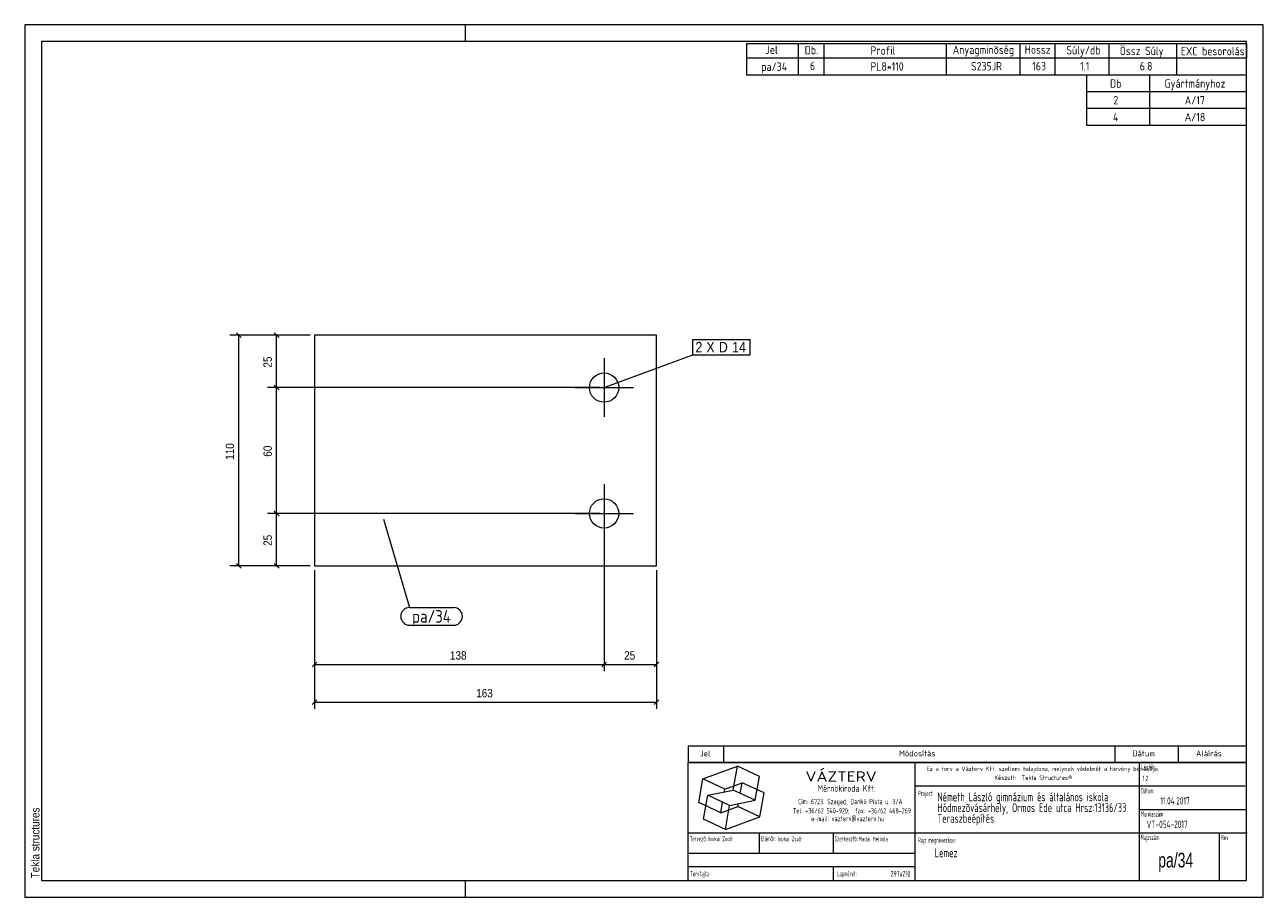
# Model space of a CAD drawing. Header units: millimetres. Extents: x 1 to 296, y 1 to 209.
import ezdxf

# ---------------------------------------------------------------- set-up
doc = ezdxf.new("R2010")
doc.units = ezdxf.units.MM
doc.linetypes.add('XKITLINE00', pattern=[0])
for name, color, linetype, lineweight in [('Bemassung', 1, 'Continuous', 0), ('Schrauben', 7, 'Continuous', 0), ('Schraubenbezeichnung', 5, 'Continuous', 0), ('Teil', 7, 'Continuous', 0), ('Text', 5, 'Continuous', 0), ('Ueberschrift', 7, 'Continuous', 0), ('Zeichnungsrahmen', 3, 'Continuous', 0)]:
    doc.layers.add(name, color=color, linetype=linetype, lineweight=lineweight)
doc.styles.add('ARIAL', font='ARIAL.TTF')
doc.styles.add('ISOCPEUR', font='ISOCPEUR.TTF')
doc.styles.add('ISOCPEUR_BOLD', font='ARIAL.TTF')
doc.styles.add('ISOCPUER', font='ARIAL.TTF')

msp = doc.modelspace()

# ---------------------------------------------------------------- linework, layer by layer
at = {"layer": 'Bemassung', "linetype": 'XKITLINE00', "lineweight": 0}
for p, q in [((69, 135), (49.85, 135)), ((51.43, 135.57), (52.57, 134.43)), ((52, 80), (52, 135)), ((69, 135), (58.85, 135)), ((60.43, 135.57), (61.57, 134.43)), ((61, 122.5), (61, 135)), ((138, 122.5), (58.85, 122.5)), ((138, 122.5), (58.85, 122.5)), ((60.43, 123.07), (61.57, 121.93)), ((60.43, 123.07), (61.57, 121.93)), ((61, 92.5), (61, 122.5)), ((138, 92.5), (58.85, 92.5)), ((138, 92.5), (58.85, 92.5)), ((60.43, 93.07), (61.57, 91.93)), ((60.43, 93.07), (61.57, 91.93)), ((61, 80), (61, 92.5)), ((139, 91.5), (139, 54.9)), ((139, 91.5), (139, 54.9)), ((69, 80), (49.85, 80)), ((51.43, 80.57), (52.57, 79.43)), ((69, 80), (58.85, 80)), ((60.43, 80.57), (61.57, 79.43)), ((70, 79), (70, 45.9)), ((70, 79), (70, 54.9)), ((151.5, 79), (151.5, 45.9)), ((151.5, 79), (151.5, 54.9)), ((70.57, 57.07), (69.43, 55.93)), ((70, 56.5), (139, 56.5)), ((139.57, 57.07), (138.43, 55.93)), ((139.57, 57.07), (138.43, 55.93)), ((139, 56.5), (151.5, 56.5)), ((152.07, 57.07), (150.93, 55.93)), ((70.57, 48.07), (69.43, 46.93)), ((70, 47.5), (151.5, 47.5)), ((152.07, 48.07), (150.93, 46.93))]:
    msp.add_line(p, q, dxfattribs=at)
at = {"layer": 'Bemassung'}
for p in [(52, 135), (61, 135), (61, 122.5), (61, 122.5), (61, 92.5), (61, 92.5), (52, 80), (61, 80), (70, 56.5), (139, 56.5), (139, 56.5), (151.5, 56.5), (70, 47.5), (151.5, 47.5)]:
    msp.add_point(p, dxfattribs=at)
at = {"layer": 'Schrauben', "linetype": 'XKITLINE00', "lineweight": 0}
for p, q in [((139, 129.5), (139, 115.5)), ((132, 122.5), (146, 122.5)), ((139, 99.5), (139, 85.5)), ((132, 92.5), (146, 92.5))]:
    msp.add_line(p, q, dxfattribs=at)
for centre in [(139, 122.5), (139, 92.5)]:
    msp.add_circle(centre, 3.5, dxfattribs=at)
at = {"layer": 'Schraubenbezeichnung', "linetype": 'XKITLINE00', "lineweight": 0}
for p, q in [((160.15, 133.99), (173.79, 133.99)), ((160.15, 130.29), (160.15, 133.99)), ((173.79, 130.29), (173.79, 133.99)), ((139, 122.5), (160.15, 130.29)), ((160.15, 130.29), (173.79, 130.29))]:
    msp.add_line(p, q, dxfattribs=at)
at = {"layer": 'Teil', "linetype": 'XKITLINE00', "lineweight": 0}
for p, q in [((151.5, 135), (70, 135)), ((70, 135), (70, 80)), ((151.5, 80), (151.5, 135)), ((70, 80), (151.5, 80))]:
    msp.add_line(p, q, dxfattribs=at)
at = {"layer": 'Text', "linetype": 'XKITLINE00', "lineweight": 0}
for p, q in [((86.45, 91.15), (92.66, 70.06)), ((92.66, 70.06), (103.14, 70.06)), ((92.66, 65.86), (103.14, 65.86))]:
    msp.add_line(p, q, dxfattribs=at)
for centre, start, end in [((92.66, 67.96), 90, 270), ((103.14, 67.96), 270, 90)]:
    msp.add_arc(centre, 2.1, start, end, dxfattribs=at)
at = {"layer": 'Ueberschrift', "linetype": 'XKITLINE00', "lineweight": 0}
for p, q in [((173, 204.54), (292, 204.54)), ((173, 201.04), (173, 204.54)), ((185.3, 201.04), (185.3, 204.54)), ((191.44, 201.04), (191.44, 204.54)), ((220.54, 201.04), (220.54, 204.54)), ((238.09, 201.05), (238.09, 204.55)), ((246.43, 201.04), (246.43, 204.54)), ((259.28, 201.04), (259.28, 204.54)), ((275.4, 201.02), (275.4, 204.52)), ((292, 204.54), (292, 201.04)), ((292, 201.04), (173, 201.04)), ((173, 197), (173, 201)), ((185.3, 197), (185.3, 201)), ((191.44, 197), (191.44, 201)), ((220.54, 197), (220.54, 201)), ((238.09, 197), (238.09, 201)), ((246.43, 197), (246.43, 201)), ((259.28, 197), (259.28, 201)), ((275.41, 197), (275.41, 201)), ((292, 197), (173, 197)), ((254, 193), (254, 197)), ((269, 193), (269, 197)), ((292, 193), (254, 193)), ((254, 189), (254, 193)), ((269, 189), (269, 193)), ((292, 189), (254, 189)), ((254, 185), (254, 189)), ((269, 185), (269, 189)), ((292, 185), (254, 185)), ((159, 37.07), (292, 37.07)), ((159, 37), (159, 33.14)), ((167.4, 37), (167.4, 33.14)), ((260.64, 37.07), (260.64, 33.21)), ((275.76, 37.07), (275.76, 33.21)), ((159, 33.22), (292, 33.22)), ((159, 33.14), (292, 33.14)), ((159, 5), (159, 33.14)), ((213.11, 5), (213.11, 33.14)), ((266.49, 5), (266.49, 33.14)), ((162.55, 29.24), (170.77, 32.23)), ((169.77, 26.55), (170.77, 32.23)), ((176, 29.79), (170.77, 32.23)), ((175, 24.11), (176, 29.79)), ((161.54, 23.55), (162.55, 29.24)), ((167.78, 26.8), (162.55, 29.24)), ((167.66, 26.12), (167.78, 26.8)), ((167.78, 26.8), (171.89, 28.3)), ((171.44, 25.76), (171.89, 28.3)), ((177.12, 25.86), (171.89, 28.3)), ((213.11, 27.54), (291.69, 27.54)), ((162.67, 19.62), (163.67, 25.3)), ((163.67, 25.3), (169.77, 26.55)), ((168.9, 22.86), (163.67, 25.3)), ((166.78, 21.11), (167.22, 23.65)), ((168.9, 22.86), (175, 24.11)), ((175, 24.11), (169.77, 26.55)), ((176.12, 20.17), (177.12, 25.86)), ((166.78, 21.11), (161.54, 23.55)), ((166.78, 21.11), (170.89, 22.61)), ((167.9, 17.18), (168.9, 22.86)), ((170.89, 22.61), (171.01, 23.29)), ((176.12, 20.17), (170.89, 22.61)), ((266.49, 21.94), (292, 21.94)), ((167.9, 17.18), (162.67, 19.62)), ((167.9, 17.18), (176.12, 20.17)), ((159, 16.34), (292.21, 16.34)), ((175.99, 11.48), (175.99, 16.39)), ((193.55, 16.39), (193.55, 11.49)), ((285.52, 16.28), (285.52, 5)), ((159.07, 11.49), (213.14, 11.49)), ((159.04, 8.34), (213.11, 8.34)), ((193.55, 8.31), (193.55, 5.13))]:
    msp.add_line(p, q, dxfattribs=at)
at = {"layer": 'Zeichnungsrahmen', "linetype": 'XKITLINE00', "lineweight": 0}
for p, q in [((296, 209), (1, 209)), ((1, 209), (1, 1)), ((106, 205), (106, 209)), ((296, 1), (296, 209)), ((292, 205), (5, 205)), ((5, 205), (5, 5)), ((292, 5), (292, 205)), ((5, 5), (292, 5)), ((106, 1), (106, 5)), ((1, 1), (296, 1))]:
    msp.add_line(p, q, dxfattribs=at)

# ---------------------------------------------------------------- texts
at = {"layer": 'Bemassung', "style": 'ISOCPUER', "width": 0.85}
for s, p in [('25', (59.85, 127.27)), ('110', (50.85, 105.27)), ('60', (59.85, 106.02)), ('25', (59.85, 84.77))]:
    msp.add_text(s, height=2, rotation=90.0002, dxfattribs=at).set_placement(p)
for s, p in [('138', (102.27, 57.65)), ('25', (143.77, 57.65)), ('163', (108.52, 48.65))]:
    msp.add_text(s, height=2, dxfattribs=at).set_placement(p)
at = {"layer": 'Schraubenbezeichnung', "style": 'ARIAL', "width": 0.85}
for s, p in [('2', (160.75, 130.89)), ('X', (163.35, 130.89)), ('D', (166.32, 130.89)), ('14', (169.48, 130.89))]:
    msp.add_text(s, height=2.5, dxfattribs=at).set_placement(p)
at = {"layer": 'Text', "style": 'ISOCPEUR', "width": 0.85}
msp.add_text('pa/34', height=3, dxfattribs=at).set_placement((93.26, 66.46))
at = {"layer": 'Ueberschrift'}
for s, height, style, width, p in [('Jel', 2, 'ISOCPEUR', 0.85, (177.44, 202.04)), ('Db.', 2, 'ISOCPEUR', 0.85, (186.78, 201.95)), ('Profil', 2, 'ISOCPEUR', 0.85, (202.44, 201.86)), ('Anyagminõség', 2, 'ISOCPEUR', 0.85, (222.06, 202.04)), ('Hossz', 2, 'ISOCPEUR', 0.85, (239.18, 202.08)), ('Súly/db', 2, 'ISOCPEUR', 0.85, (249.11, 201.94)), ('Össz Súly', 2, 'ISOCPEUR', 0.85, (261.83, 201.76)), ('EXC besorolás', 2, 'ISOCPEUR', 0.85, (276.36, 201.71)), ('pa/34', 2, 'ISOCPEUR', 0.85, (176.42, 198)), ('6', 2, 'ISOCPEUR', 0.85, (188.02, 198.19)), ('PL8*110', 2, 'ISOCPEUR', 0.85, (202.43, 198.05)), ('S235JR', 2, 'ISOCPEUR', 0.85, (226.39, 198.11)), ('163', 2, 'ISOCPEUR', 0.85, (240.97, 198.11)), ('1.1', 2, 'ISOCPEUR', 0.85, (252.38, 198.12)), ('6.8', 2, 'ISOCPEUR', 0.85, (266.59, 198.12)), ('Db', 2, 'ISOCPEUR', 0.85, (259.5, 194)), ('Gyártmányhoz', 2, 'ISOCPEUR', 0.85, (272.5, 194)), ('2', 2, 'ISOCPEUR', 0.85, (260.3, 190)), ('A/17', 2, 'ISOCPEUR', 0.85, (277.31, 190)), ('4', 2, 'ISOCPEUR', 0.85, (260.22, 186)), ('A/18', 2, 'ISOCPEUR', 0.85, (277.31, 186)), ('Jel', 1.4, 'ISOCPEUR', 0.85, (161.84, 34.58)), ('Módosítás', 1.4, 'ISOCPEUR', 0.85, (209.25, 34.58)), ('Dátum', 1.4, 'ISOCPEUR', 0.85, (264.86, 34.58)), ('Aláírás', 1.4, 'ISOCPEUR', 0.85, (280, 34.58)), ('Lépték:', 1.26, 'ISOCPEUR', 0.51, (266.96, 31.43)), ('VÁZTERV', 2.45, 'ISOCPEUR', 1.19, (186.96, 28.56)), ('Ez a terv a Vázterv Kft. szellemi tulajdona, melynek védelmét a törvény biztosítja.', 1.05, 'ISOCPEUR', 0.838832, (215.8, 31.11)), ('Készült:  Tekla Structures®', 1.05, 'ISOCPEUR', 0.838832, (231.96, 28.98)), ('1:2', 1.26, 'ISOCPEUR', 0.595, (267.27, 28.7)), ('Mérnökiroda Kft.', 1.61, 'ISOCPEUR', 0.68, (189.86, 26.15)), ('Dátum:', 1.26, 'ISOCPEUR', 0.51, (266.91, 25.76)), ('Cím: 6723. Szeged, Dankó Pista u. 3/A', 1.26, 'ISOCPEUR', 0.68, (185.24, 23.18)), ('Project:', 1.26, 'ISOCPEUR', 0.51, (213.81, 25.12)), ('Németh László gimnázium és általános iskola', 2.1, 'ISOCPEUR', 0.595, (218.39, 23.87)), ('Hódmezõvásárhely, Ormos Ede utca Hrsz:13136/33', 2.1, 'ISOCPEUR', 0.595, (218.4, 21.31)), ('11.04.2017', 1.75, 'ISOCPEUR', 0.595, (271.48, 23.11)), ('Tel: +36/62 540-920;  fax: +36/62 468-269', 1.26, 'ISOCPEUR', 0.68, (183.98, 20.99)), ('Teraszbeépítés', 2.1, 'ISOCPEUR', 0.595, (218.4, 18.75)), ('Munkaszám:', 1.26, 'ISOCPEUR', 0.51, (266.87, 20.23)), ('e-mail: vazterv@vazterv.hu', 1.26, 'ISOCPEUR', 0.68, (188.32, 19.12)), ('VT-054-2017', 1.75, 'ISOCPEUR', 0.595, (268.23, 17.51)), ('Tervezõ:', 1.26, 'ISOCPEUR', 0.51, (159.4, 14.32)), ('Inokai Zsolt', 1.12, 'ISOCPEUR', 0.595, (163.85, 14.37)), ('Ellenõr:', 1.26, 'ISOCPEUR', 0.51, (176.35, 14.35)), ('Inokai Zsolt', 1.12, 'ISOCPEUR', 0.595, (180.32, 14.35)), ('Szerkesztõ:', 1.26, 'ISOCPEUR', 0.51, (193.9, 14.32)), ('Madai Melinda', 1.12, 'ISOCPEUR', 0.595, (199.65, 14.33)), ('Rajz megnevezése:', 1.26, 'ISOCPEUR', 0.51, (213.8, 13.98)), ('Rajzszám:', 1.26, 'ISOCPEUR', 0.51, (266.92, 14.65)), ('Rev:', 1.26, 'ISOCPEUR', 0.51, (285.98, 14.62)), ('Lemez', 2.1, 'ISOCPEUR', 0.595, (217.73, 10.54)), ('pa/34', 3.5, 'ISOCPEUR_BOLD', 0.68, (271, 8.1)), ('Tervfajta:', 1.26, 'ISOCPEUR', 0.51, (159.53, 5.99)), ('Lapméret:', 1.26, 'ISOCPEUR', 0.51, (194.51, 5.99)), ('297x210', 1.4, 'ISOCPEUR', 0.595, (207.25, 5.89))]:
    msp.add_text(s, height=height, dxfattribs=dict(at, style=style, width=width)).set_placement(p)
at = {"layer": 'Zeichnungsrahmen', "style": 'ARIAL', "width": 0.85}
msp.add_text('Tekla structures', height=2, rotation=90, dxfattribs=at).set_placement((4.5, 5.5))

doc.saveas('drawing.dxf')
